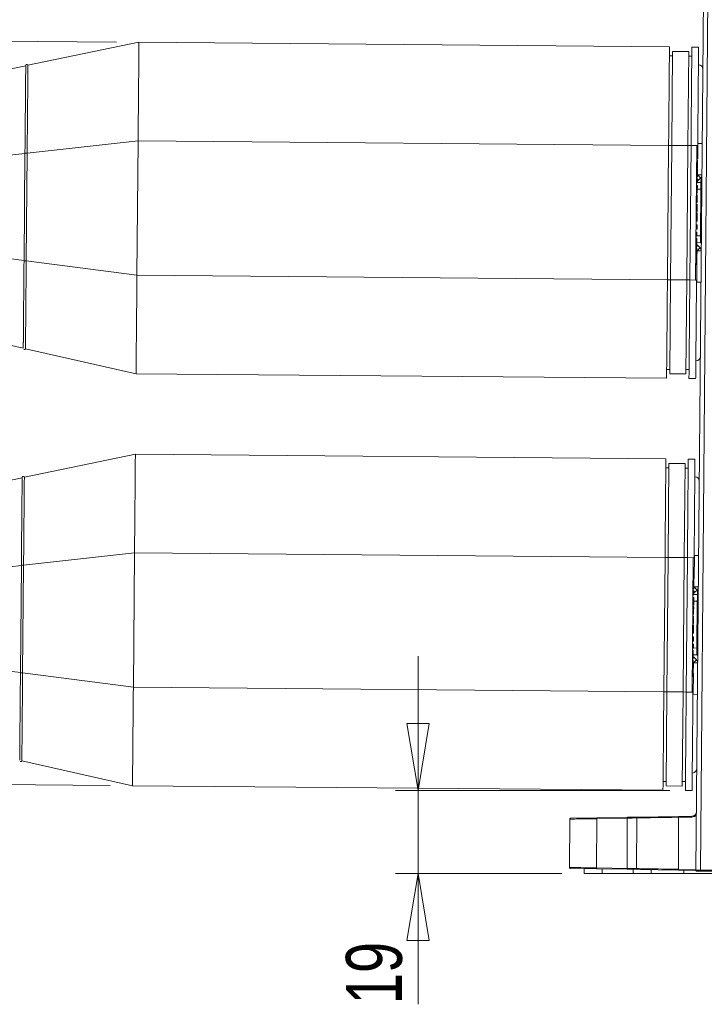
# Model space of a CAD drawing. Header units: millimetres. Extents: x 0 to 2100, y 0 to 1485.
# Tile 54 of 66: x 1139 to 1292, y 255 to 474. Entities that reach past the tile are written whole.
import ezdxf

# ---------------------------------------------------------------- set-up
doc = ezdxf.new("R2010")
doc.units = ezdxf.units.MM
doc.header["$LTSCALE"] = 5
doc.styles.add('SLDTEXTSTYLE1', font='TXT', dxfattribs={"width": 0.75})
doc.dimstyles.new('SLDDIMSTYLE0', dxfattribs={"dimtxt": 12.5, "dimasz": 15, "dimexe": 0, "dimexo": 0.0625, "dimgap": 3.125, "dimtad": 1, "dimdec": 0, "dimrnd": 1e-09, "dimzin": 12, "dimdsep": 46, "dimtxsty": 'SLDTEXTSTYLE1', "dimblk1": 'CLOSED', "dimblk2": 'CLOSED', "dimsah": 1, "dimcen": 0.09, "dimadec": 0, "dimazin": 3, "dimtfac": 1, "dimtofl": 0, "dimtmove": 0, "dimatfit": 3, "dimldrblk": 'CLOSED', "dimfxl": 1, "dimfrac": 2, "dimtolj": 1, "dimtzin": 12, "dimarcsym": 0})
doc.dimstyles.new('SLDDIMSTYLE1', dxfattribs={"dimtxt": 12.5, "dimasz": 15, "dimexe": 0, "dimexo": 0.0625, "dimgap": 3.125, "dimtad": 1, "dimdec": 0, "dimrnd": 1e-09, "dimzin": 12, "dimdsep": 46, "dimtxsty": 'SLDTEXTSTYLE1', "dimblk1": 'CLOSED', "dimblk2": 'CLOSED', "dimsah": 1, "dimcen": 0.09, "dimadec": 0, "dimazin": 3, "dimtfac": 1, "dimtmove": 0, "dimatfit": 0, "dimldrblk": 'CLOSED', "dimfxl": 1, "dimfrac": 2, "dimtolj": 1, "dimtzin": 12, "dimarcsym": 0})

# ---------------------------------------------------------------- blocks, each defined once
blk = doc.blocks.new('_CLOSED')
at = {"color": 0, "linetype": 'ByBlock', "lineweight": -2}
for p, q in [((-1, 0.166667), (0, 0)), ((-1, 0.166667), (-1, -0.166667)), ((0, 0), (-1, -0.166667)), ((0, 0), (-1, 0))]:
    blk.add_line(p, q, dxfattribs=at)
blk = doc.blocks.new('_D_1')
at = {"color": 7, "linetype": 'Continuous', "lineweight": 0}
for p, q in [((1039.24, 346.43), (1039.24, 589.59)), ((1743.54, 289.48), (1743.54, 589.59)), ((1743.54, 584.59), (1039.24, 584.59))]:
    blk.add_line(p, q, dxfattribs=at)
at = {"color": 7, "linetype": 'Continuous', "lineweight": 0, "xscale": 15, "yscale": 15, "rotation": 180}
blk.add_blockref('_CLOSED', (1039.24, 584.59), dxfattribs=at)
at = {"color": 7, "linetype": 'Continuous', "lineweight": 0, "xscale": 15, "yscale": 15}
blk.add_blockref('_CLOSED', (1743.54, 584.59), dxfattribs=at)
at = {"color": 7, "linetype": 'Continuous', "lineweight": 0, "insert": (1377.54, 600.7), "char_height": 12.5, "attachment_point": 1, "style": 'SLDTEXTSTYLE1'}
blk.add_mtext('704', dxfattribs=at)
blk = doc.blocks.new('_D_2')
at = {"color": 7, "linetype": 'Continuous', "lineweight": 0}
for p, q in [((1160.36, 469.37), (984.61, 470.9)), ((988.16, 304.87), (989.61, 470.86)), ((1158.92, 303.38), (983.16, 304.91))]:
    blk.add_line(p, q, dxfattribs=at)
at = {"color": 7, "linetype": 'Continuous', "lineweight": 0, "xscale": 15, "yscale": 15}
for p, rotation in [((989.61, 470.86), 89.5), ((988.16, 304.87), 269.5)]:
    blk.add_blockref('_CLOSED', p, dxfattribs=dict(at, rotation=rotation))
at = {"color": 7, "linetype": 'Continuous', "lineweight": 0, "insert": (972.65, 374.15), "char_height": 12.5, "attachment_point": 1, "rotation": 89.5, "style": 'SLDTEXTSTYLE1'}
blk.add_mtext('166', dxfattribs=at)
blk = doc.blocks.new('_D_3')
at = {"color": 7, "linetype": 'Continuous', "lineweight": 0}
for p, q in [((1227.7, 302.24), (1227.7, 332.24)), ((1283.91, 302.24), (1222.7, 302.24)), ((1227.7, 302.24), (1227.7, 283.74)), ((1259.79, 283.74), (1222.7, 283.74)), ((1227.7, 283.74), (1227.7, 254.52))]:
    blk.add_line(p, q, dxfattribs=at)
at = {"color": 7, "linetype": 'Continuous', "lineweight": 0, "xscale": 15, "yscale": 15}
for p, rotation in [((1227.7, 302.24), 270), ((1227.7, 283.74), 90)]:
    blk.add_blockref('_CLOSED', p, dxfattribs=dict(at, rotation=rotation))
at = {"color": 7, "linetype": 'Continuous', "lineweight": 0, "insert": (1211.59, 254.52), "char_height": 12.5, "attachment_point": 1, "rotation": 90, "style": 'SLDTEXTSTYLE1'}
blk.add_mtext('19', dxfattribs=at)

msp = doc.modelspace()

# ---------------------------------------------------------------- linework, layer by layer
at = {"color": 7, "linetype": 'Continuous', "lineweight": 15}
for p, q in [((1289.76, 284.48), (1291.59, 494.44)), ((1292.59, 494.41), (1290.76, 284.48)), ((1165.36, 469.33), (1140.56, 464.19)), ((1283.86, 468.29), (1165.36, 469.33)), ((1283.84, 466.29), (1284.54, 466.29)), ((1284.55, 467.28), (1284.37, 446.29)), ((1284.55, 467.28), (1288.15, 467.25)), ((1288.15, 467.25), (1287.97, 446.25)), ((1288.14, 466.25), (1288.84, 466.25)), ((1290.36, 468.23), (1288.86, 468.25)), ((1140.07, 464.09), (1120.53, 460.05)), ((1140.56, 464.19), (1140.56, 464.19)), ((1165.17, 447.33), (1140.4, 444.57)), ((1165.17, 447.33), (1164.91, 417.33)), ((1283.67, 446.29), (1165.17, 447.33)), ((1283.67, 446.29), (1283.41, 416.29)), ((1290.22, 446.73), (1291.17, 446.73)), ((1139.9, 444.52), (1120.38, 442.35)), ((1139.9, 444.55), (1139.69, 420.55)), ((1140.4, 444.54), (1140.19, 420.54)), ((1140.4, 444.57), (1140.4, 444.54)), ((1284.37, 446.29), (1284.11, 416.29)), ((1284.37, 446.29), (1287.97, 446.25)), ((1287.97, 446.25), (1287.71, 416.26)), ((1288.67, 446.25), (1288.41, 416.25)), ((1289.97, 446.24), (1288.67, 446.25)), ((1289.97, 446.24), (1289.71, 416.24)), ((1290.17, 446.24), (1289.97, 446.24)), ((1290.13, 442.2), (1289.93, 442.2)), ((1290.14, 443.11), (1289.94, 443.11)), ((1290.11, 440.13), (1289.91, 440.13)), ((1290.12, 441.31), (1289.92, 441.31)), ((1290.12, 441.04), (1289.92, 441.04)), ((1290.13, 441.53), (1289.93, 441.53)), ((1290.16, 439.72), (1291.11, 439.71)), ((1290.1, 438.83), (1289.9, 438.84)), ((1290.1, 437.92), (1289.9, 437.92)), ((1290.11, 439.46), (1289.91, 439.46)), ((1290.11, 439.24), (1289.91, 439.24)), ((1290.1, 437.92), (1290.1, 438.83)), ((1290.1, 438.03), (1290.9, 438.03)), ((1290.81, 439.01), (1290.32, 438.52)), ((1290.07, 435.31), (1289.87, 435.31)), ((1290.08, 436.14), (1289.88, 436.14)), ((1290.08, 435.83), (1289.88, 435.83)), ((1290.08, 435.61), (1289.88, 435.61)), ((1290.09, 437.38), (1289.89, 437.38)), ((1290.09, 437.34), (1289.89, 437.34)), ((1290.08, 436.14), (1290.09, 437.34)), ((1290.08, 435.83), (1290.08, 436.14)), ((1290.08, 435.61), (1290.08, 435.83)), ((1290.79, 426.07), (1290.88, 436.53)), ((1290.05, 433.2), (1289.85, 433.2)), ((1290.06, 433.61), (1289.86, 433.61)), ((1290.06, 433.54), (1289.86, 433.54)), ((1290.07, 435.27), (1289.87, 435.27)), ((1290.07, 434.48), (1289.87, 434.48)), ((1290.03, 431), (1289.83, 431)), ((1290.04, 431.77), (1289.84, 431.78)), ((1290.04, 431.57), (1289.84, 431.58)), ((1290.04, 431.24), (1289.84, 431.24)), ((1290.05, 432.87), (1289.85, 432.87)), ((1290.05, 432.45), (1289.85, 432.45)), ((1290.03, 431), (1290.04, 431.24)), ((1290.03, 430.5), (1290.03, 431)), ((1290.04, 431.77), (1290.05, 432.45)), ((1290.05, 432.45), (1290.05, 432.87)), ((1290.02, 429.4), (1289.82, 429.41)), ((1290.03, 430.5), (1289.83, 430.51)), ((1290.02, 429.4), (1290.03, 430.5)), ((1290, 426.96), (1289.8, 426.96)), ((1290.01, 428.59), (1289.81, 428.59)), ((1290.01, 427.86), (1289.81, 427.86)), ((1290.01, 427.57), (1289.81, 427.57)), ((1289.99, 426.05), (1290, 426.96)), ((1290.01, 427.86), (1290.01, 428.59)), ((1290.01, 427.57), (1290.01, 427.86)), ((1289.98, 424.84), (1289.78, 424.84)), ((1289.99, 426.05), (1289.79, 426.05)), ((1289.99, 425.57), (1289.79, 425.57)), ((1289.99, 425.33), (1289.79, 425.34)), ((1289.97, 423.74), (1289.98, 424.84)), ((1289.98, 424.84), (1289.99, 425.33)), ((1290.78, 424.57), (1289.98, 424.59)), ((1289.99, 425.33), (1289.99, 425.57)), ((1139.69, 420.58), (1120.21, 423.08)), ((1289.96, 422.63), (1289.76, 422.63)), ((1289.97, 423.74), (1289.77, 423.74)), ((1289.97, 423.5), (1289.77, 423.5)), ((1289.97, 423.37), (1289.77, 423.37)), ((1290.02, 422.75), (1290.96, 422.74)), ((1290.19, 423.95), (1290.68, 423.45)), ((1140.19, 420.54), (1140.19, 420.51)), ((1164.91, 417.33), (1140.19, 420.51)), ((1289.94, 420.57), (1289.74, 420.58)), ((1289.95, 421.7), (1289.75, 421.71)), ((1289.95, 421.33), (1289.75, 421.33)), ((1289.95, 420.99), (1289.75, 421)), ((1289.96, 422.04), (1289.76, 422.04)), ((1289.96, 421.84), (1289.76, 421.84)), ((1289.94, 420.57), (1289.95, 420.99)), ((1289.94, 419.9), (1289.94, 420.57)), ((1289.95, 421.7), (1289.95, 421.8)), ((1289.94, 419.9), (1289.74, 419.9)), ((1289.94, 419.7), (1289.74, 419.7)), ((1283.41, 416.29), (1164.91, 417.33)), ((1284.11, 416.29), (1283.92, 395.29)), ((1284.11, 416.29), (1287.71, 416.26)), ((1287.71, 416.26), (1287.52, 395.26)), ((1289.71, 416.24), (1288.41, 416.25)), ((1289.91, 416.24), (1289.71, 416.24)), ((1289.95, 415.74), (1290.9, 415.73)), ((1139.52, 401), (1120.05, 405.39)), ((1139.52, 401), (1139.52, 401)), ((1164.72, 395.33), (1140.01, 400.89)), ((1140.01, 400.89), (1140.01, 400.89)), ((1283.23, 396.29), (1283.93, 396.29)), ((1287.53, 396.26), (1288.23, 396.25)), ((1283.21, 394.29), (1164.72, 395.33)), ((1283.92, 395.29), (1287.52, 395.26)), ((1283.92, 395.29), (1287.52, 395.26)), ((1289.71, 394.24), (1288.21, 394.25)), ((1164.56, 377.33), (1139.76, 372.2)), ((1283.06, 376.29), (1164.56, 377.33)), ((1289.56, 376.24), (1288.06, 376.25)), ((1283.04, 374.29), (1283.74, 374.29)), ((1283.75, 375.29), (1283.57, 354.29)), ((1283.75, 375.29), (1287.35, 375.26)), ((1287.35, 375.26), (1287.17, 354.26)), ((1287.34, 374.26), (1288.04, 374.25)), ((1139.27, 372.1), (1119.72, 368.05)), ((1139.76, 372.2), (1139.76, 372.2)), ((1164.37, 355.33), (1139.59, 352.58)), ((1164.37, 355.33), (1164.11, 325.33)), ((1282.87, 354.3), (1164.37, 355.33)), ((1282.87, 354.3), (1282.6, 324.3)), ((1283.57, 354.29), (1283.3, 324.29)), ((1283.57, 354.29), (1287.17, 354.26)), ((1287.17, 354.26), (1286.9, 324.26)), ((1287.87, 354.25), (1287.6, 324.25)), ((1289.17, 354.24), (1287.87, 354.25)), ((1289.17, 354.24), (1288.9, 324.24)), ((1289.37, 354.24), (1289.17, 354.24)), ((1289.42, 354.74), (1290.37, 354.73)), ((1139.1, 352.52), (1119.57, 350.35)), ((1139.09, 352.55), (1138.89, 328.55)), ((1139.59, 352.55), (1139.38, 328.54)), ((1139.59, 352.58), (1139.59, 352.55)), ((1289.33, 350.2), (1289.13, 350.21)), ((1289.34, 351.11), (1289.14, 351.11)), ((1289.31, 348.14), (1289.11, 348.14)), ((1289.31, 347.46), (1289.11, 347.46)), ((1289.32, 349.53), (1289.12, 349.53)), ((1289.32, 349.31), (1289.12, 349.32)), ((1289.32, 349.04), (1289.12, 349.04)), ((1289.36, 347.72), (1290.31, 347.72)), ((1289.29, 345.92), (1289.09, 345.92)), ((1289.29, 345.38), (1289.09, 345.38)), ((1289.29, 345.34), (1289.09, 345.35)), ((1289.3, 347.24), (1289.1, 347.25)), ((1289.3, 346.84), (1289.1, 346.84)), ((1289.28, 344.14), (1289.29, 345.34)), ((1289.29, 345.92), (1289.3, 346.84)), ((1289.29, 346.04), (1290.1, 346.04)), ((1290.01, 347.01), (1289.51, 346.52)), ((1289.27, 343.83), (1289.07, 343.83)), ((1289.27, 343.61), (1289.07, 343.62)), ((1289.27, 343.31), (1289.07, 343.31)), ((1289.27, 343.28), (1289.07, 343.28)), ((1289.28, 344.14), (1289.08, 344.14)), ((1289.27, 343.83), (1289.28, 344.14)), ((1289.27, 343.61), (1289.27, 343.83)), ((1289.99, 334.07), (1290.08, 344.54)), ((1289.25, 341.61), (1289.05, 341.62)), ((1289.25, 341.55), (1289.05, 341.55)), ((1289.25, 341.21), (1289.05, 341.21)), ((1289.25, 340.87), (1289.05, 340.87)), ((1289.26, 342.48), (1289.06, 342.48)), ((1289.24, 340.45), (1289.25, 340.87)), ((1289.23, 339.24), (1289.03, 339.24)), ((1289.23, 339), (1289.03, 339)), ((1289.24, 340.45), (1289.04, 340.45)), ((1289.24, 339.78), (1289.04, 339.78)), ((1289.24, 339.58), (1289.04, 339.58)), ((1289.23, 339), (1289.23, 339.24)), ((1289.23, 338.51), (1289.23, 339)), ((1289.24, 339.78), (1289.24, 340.45)), ((1289.21, 336.59), (1289.01, 336.6)), ((1289.22, 337.41), (1289.02, 337.41)), ((1289.23, 338.51), (1289.03, 338.51)), ((1289.2, 335.86), (1289.21, 336.59)), ((1289.22, 337.41), (1289.23, 338.51)), ((1289.2, 335.86), (1289, 335.86)), ((1289.2, 335.58), (1289, 335.58)), ((1289.2, 334.97), (1289, 334.97)), ((1289.19, 334.05), (1289.2, 334.97)), ((1289.2, 335.58), (1289.2, 335.86)), ((1289.18, 333.57), (1288.98, 333.58)), ((1289.18, 333.34), (1288.98, 333.34)), ((1289.18, 332.84), (1288.98, 332.84)), ((1289.19, 334.05), (1288.99, 334.05)), ((1289.17, 331.74), (1289.18, 332.84)), ((1289.18, 333.34), (1289.18, 333.57)), ((1289.18, 332.84), (1289.18, 333.34)), ((1289.98, 332.57), (1289.18, 332.58)), ((1138.89, 328.58), (1119.41, 331.09)), ((1289.15, 330.05), (1288.95, 330.05)), ((1289.15, 329.84), (1288.95, 329.85)), ((1289.16, 330.63), (1288.96, 330.63)), ((1289.17, 331.74), (1288.97, 331.74)), ((1289.17, 331.51), (1288.97, 331.51)), ((1289.17, 331.37), (1288.97, 331.37)), ((1289.15, 329.71), (1289.15, 329.81)), ((1289.21, 330.75), (1290.16, 330.74)), ((1289.39, 331.95), (1289.87, 331.45)), ((1139.38, 328.54), (1139.38, 328.51)), ((1164.11, 325.33), (1139.38, 328.51)), ((1289.13, 327.71), (1288.93, 327.71)), ((1289.14, 329), (1288.94, 329)), ((1289.14, 328.58), (1288.94, 328.58)), ((1289.14, 327.91), (1288.94, 327.91)), ((1289.15, 329.71), (1288.95, 329.71)), ((1289.15, 329.33), (1288.95, 329.34)), ((1289.14, 328.58), (1289.14, 329)), ((1289.14, 327.91), (1289.14, 328.58)), ((1282.6, 324.3), (1164.11, 325.33)), ((1283.3, 324.29), (1283.12, 303.29)), ((1283.3, 324.29), (1286.9, 324.26)), ((1286.9, 324.26), (1286.72, 303.26)), ((1288.9, 324.24), (1287.6, 324.25)), ((1289.1, 324.24), (1288.9, 324.24)), ((1289.15, 323.74), (1290.1, 323.73)), ((1163.92, 303.33), (1139.21, 308.89)), ((1139.21, 308.89), (1139.21, 308.89)), ((1282.43, 304.3), (1283.13, 304.29)), ((1286.73, 304.26), (1287.43, 304.25)), ((1282.41, 302.3), (1163.92, 303.33)), ((1283.12, 303.29), (1286.72, 303.26)), ((1283.12, 303.29), (1286.72, 303.26)), ((1288.91, 302.24), (1287.41, 302.25)), ((1261.61, 295.87), (1261.51, 285.08)), ((1261.61, 295.87), (1261.61, 295.87)), ((1261.81, 296.07), (1267.68, 296.17)), ((1267.6, 295.97), (1267.56, 284.98)), ((1274.44, 296.09), (1267.6, 295.97)), ((1267.68, 296.17), (1274.52, 296.29)), ((1274.44, 296.09), (1274.39, 284.86)), ((1274.52, 296.29), (1276.79, 296.33)), ((1276.6, 296.13), (1276.5, 284.82)), ((1276.79, 296.33), (1285.86, 296.49)), ((1288.89, 296.34), (1285.85, 296.29)), ((1285.85, 296.29), (1285.85, 296.29)), ((1285.86, 296.49), (1288.89, 296.54)), ((1267.64, 284.78), (1261.71, 284.88)), ((1264.79, 283.74), (1264.8, 284.83)), ((1268.83, 283.74), (1264.79, 283.74)), ((1267.56, 284.98), (1274.39, 284.86)), ((1274.47, 284.66), (1267.64, 284.78)), ((1268.83, 283.74), (1275.75, 283.74)), ((1276.69, 284.62), (1274.47, 284.66)), ((1275.75, 283.74), (1279.79, 283.74)), ((1285.87, 284.46), (1276.69, 284.62)), ((1279.79, 283.74), (1279.79, 284.56)), ((1279.79, 283.74), (1287.04, 283.74)), ((1285.86, 284.66), (1285.86, 284.66)), ((1289.77, 284.39), (1285.87, 284.46)), ((1299.44, 283.74), (1287.04, 283.74)), ((1290.76, 284.24), (1290, 284.24)), ((1290.76, 284.24), (1290.76, 284.48)), ((1290.76, 284.48), (1322.46, 284.48)), ((1322.46, 284.24), (1290.76, 284.24))]:
    msp.add_line(p, q, dxfattribs=at)
at = {"color": 8, "linetype": 'Continuous', "lineweight": 15}
for p, q in [((1283.67, 446.29), (1284.37, 446.29)), ((1290.19, 443.27), (1290.22, 446.73)), ((1140.4, 444.54), (1139.9, 444.55)), ((1287.97, 446.25), (1288.67, 446.25)), ((1290.11, 439.67), (1290.16, 439.72)), ((1290.18, 441.21), (1290.18, 441.25)), ((1290.9, 438.03), (1290.91, 439.12)), ((1290.88, 436.53), (1290.08, 436.53)), ((1289.99, 426.09), (1290.79, 426.07)), ((1290.02, 422.75), (1289.96, 422.8)), ((1290, 421.5), (1290.02, 422.75)), ((1140.19, 420.54), (1139.69, 420.55)), ((1289.95, 415.74), (1289.99, 420.37)), ((1283.41, 416.29), (1284.11, 416.29)), ((1287.71, 416.26), (1288.41, 416.25)), ((1282.87, 354.3), (1283.57, 354.29)), ((1287.17, 354.26), (1287.87, 354.25)), ((1289.38, 349.59), (1289.42, 354.74)), ((1139.59, 352.55), (1139.09, 352.55)), ((1289.31, 347.67), (1289.36, 347.72)), ((1289.37, 349.21), (1289.37, 349.26)), ((1290.1, 346.04), (1290.1, 347.12)), ((1290.08, 344.54), (1289.28, 344.54)), ((1289.19, 334.08), (1289.99, 334.07)), ((1289.21, 330.75), (1289.16, 330.81)), ((1289.2, 329.5), (1289.21, 330.75)), ((1139.38, 328.54), (1138.89, 328.55)), ((1289.15, 323.74), (1289.19, 328.37)), ((1282.6, 324.3), (1283.3, 324.29)), ((1286.9, 324.26), (1287.6, 324.25)), ((1268.83, 283.74), (1268.83, 284.76)), ((1275.75, 283.74), (1275.75, 284.64)), ((1285.86, 284.66), (1289.76, 284.59)), ((1287.04, 283.74), (1287.04, 284.44))]:
    msp.add_line(p, q, dxfattribs=at)
at = {"color": 8, "linetype": 'Continuous', "lineweight": 15, "flags": 128}
for points in [[(1290.88, 436.53), (1290.92, 436.53), (1290.96, 436.53), (1291, 436.53), (1291.03, 436.53), (1291.05, 436.53), (1291.07, 436.53), (1291.08, 436.53), (1291.08, 436.53)], [(1290.79, 426.07), (1290.83, 426.07), (1290.87, 426.07), (1290.9, 426.07), (1290.93, 426.07), (1290.96, 426.07), (1290.98, 426.07), (1290.99, 426.07), (1290.99, 426.07)], [(1290.08, 344.54), (1290.12, 344.54), (1290.16, 344.54), (1290.19, 344.54), (1290.22, 344.53), (1290.25, 344.53), (1290.27, 344.53), (1290.28, 344.53), (1290.28, 344.53)], [(1289.99, 334.07), (1290.03, 334.07), (1290.07, 334.07), (1290.1, 334.07), (1290.13, 334.06), (1290.16, 334.06), (1290.17, 334.06), (1290.19, 334.06), (1290.19, 334.06)]]:
    msp.add_lwpolyline(points, dxfattribs=at)
at = {"color": 7, "linetype": 'Continuous', "lineweight": 15, "flags": 128}
for points in [[(1267.68, 296.17), (1267.66, 296.17), (1267.65, 296.16), (1267.63, 296.14), (1267.62, 296.11), (1267.61, 296.08), (1267.6, 296.05), (1267.6, 296.01), (1267.6, 295.97)], [(1274.52, 296.29), (1274.5, 296.29), (1274.48, 296.28), (1274.47, 296.26), (1274.46, 296.23), (1274.45, 296.2), (1274.44, 296.17), (1274.44, 296.13), (1274.44, 296.09)], [(1267.56, 284.98), (1267.56, 284.94), (1267.56, 284.9), (1267.57, 284.87), (1267.58, 284.84), (1267.59, 284.81), (1267.6, 284.79), (1267.62, 284.78), (1267.64, 284.78)], [(1274.39, 284.86), (1274.39, 284.82), (1274.4, 284.78), (1274.41, 284.75), (1274.42, 284.72), (1274.43, 284.69), (1274.44, 284.67), (1274.46, 284.66), (1274.47, 284.66)]]:
    msp.add_lwpolyline(points, dxfattribs=at)
at = {"color": 7, "linetype": 'Continuous', "lineweight": 15}
for centre, radius, start, end in [((1140.32, 464.14), 0.25, 11.6886, 191.6887), ((1290.32, 463.31), 1, 359.5, 86.5), ((1285.73, 435.04), 6.45, 38.0141, 46.5844), ((1290.11, 439.72), 1, 314.5, 359.5), ((1289.62, 439.23), 1, 298.905, 314.5), ((1290.9, 438.23), 0.2, 270, 357.7672), ((1290.78, 424.37), 0.2, 1.2328, 89), ((1289.48, 423.25), 1, 44.5, 60.095), ((1285.67, 427.51), 6.45, 312.4156, 320.9859), ((1289.96, 422.75), 1, 359.5, 44.5), ((1289.76, 399.16), 1, 272.5, 359.5), ((1139.52, 372.15), 0.25, 11.6886, 191.6887), ((1289.51, 371.32), 1, 359.5, 86.5), ((1284.93, 343.04), 6.45, 38.0141, 46.5844), ((1289.31, 347.72), 1, 314.5, 359.5), ((1288.81, 347.24), 1, 298.905, 314.5), ((1290.1, 346.24), 0.2, 270, 357.7672), ((1288.67, 331.25), 1, 44.5, 60.095), ((1289.97, 332.37), 0.2, 1.2328, 89), ((1284.86, 335.51), 6.45, 312.4156, 320.9859), ((1289.16, 330.75), 1, 359.5, 44.5), ((1288.95, 307.16), 1, 272.5, 359.5), ((1288.87, 297.54), 1, 271, 359.5), ((1276.8, 296.13), 0.2, 91, 179.5), ((1294.7, 296.5), 5.82, 179.5325, 181.4852), ((1276.7, 284.82), 0.2, 179.5, 269), ((1290, 284.48), 0.24, 179.5, 270)]:
    msp.add_arc(centre, radius, start, end, dxfattribs=at)
at = {"color": 8, "linetype": 'Continuous', "lineweight": 15}
for centre, radius, start, end in [((1277.03, 426.71), 17.79, 42.9711, 43.6589), ((1288.99, 437.64), 1.59, 33.7358, 45.7954), ((1287.43, 426.04), 3.47, 312.4927, 322.8115), ((1276.23, 334.71), 17.79, 42.9711, 43.6589), ((1288.19, 345.64), 1.59, 33.7358, 45.7954), ((1286.62, 334.05), 3.47, 312.4927, 322.8115), ((1288.87, 297.54), 1.2, 271, 326.0858)]:
    msp.add_arc(centre, radius, start, end, dxfattribs=at)
at = {"color": 7, "linetype": 'Continuous', "lineweight": 15}
for centre, major_axis, ratio, start_param, end_param in [((1290.88, 436.53), (0.01, 1.5), 0.001163, 4.712553, 6.283197), ((1290.79, 426.07), (0.01, 1.5), 0.001163, 3.141581, 4.712377), ((1290.08, 344.54), (0.01, 1.5), 0.001163, 4.712553, 6.283197), ((1289.99, 334.07), (0.01, 1.5), 0.001163, 3.141581, 4.712377), ((1286.92, 537.6), (0.07, 941.2), 0.001148, 1.830072, 1.842878), ((1290.76, 284.48), (1, 0), 0.002094, 1.570859, 3.141579)]:
    msp.add_ellipse(centre, major_axis=major_axis, ratio=ratio, start_param=start_param, end_param=end_param, dxfattribs=at)
for points, knots in [([(1165.17, 447.33), (1165.18, 448.67), (1165.21, 451.43), (1165.24, 455.53), (1165.28, 459.47), (1165.31, 462.99), (1165.33, 465.85), (1165.35, 467.88), (1165.36, 469.11), (1165.36, 469.25), (1165.36, 469.33)], [0, 0, 0, 0, 0.116516, 0.240011, 0.368641, 0.5, 0.631359, 0.759989, 0.883484, 1, 1, 1, 1]), ([(1283.86, 468.29), (1283.86, 468.2), (1283.86, 468.01), (1283.84, 466.46), (1283.82, 463.91), (1283.79, 460.31), (1283.75, 455.94), (1283.71, 451.15), (1283.68, 447.87), (1283.67, 446.29)], [0, 0, 0, 0, 0.131017, 0.270531, 0.415795, 0.563268, 0.715883, 0.862537, 1, 1, 1, 1]), ([(1288.86, 468.25), (1288.86, 468.16), (1288.86, 467.97), (1288.84, 466.42), (1288.82, 463.86), (1288.79, 460.27), (1288.75, 455.89), (1288.71, 451.1), (1288.68, 447.83), (1288.67, 446.25)], [0, 0, 0, 0, 0.131017, 0.270531, 0.415795, 0.563268, 0.715883, 0.862537, 1, 1, 1, 1]), ([(1290.17, 446.24), (1290.18, 447.74), (1290.21, 450.86), (1290.25, 455.44), (1290.29, 459.74), (1290.32, 463.46), (1290.34, 466.22), (1290.36, 467.93), (1290.36, 468.13), (1290.36, 468.23)], [0, 0, 0, 0, 0.131017, 0.270531, 0.415795, 0.563268, 0.715883, 0.862537, 1, 1, 1, 1]), ([(1140.07, 464.09), (1140.07, 464.09), (1140.07, 464.09), (1140.07, 464.04), (1140.07, 463.94), (1140.07, 463.82), (1140.07, 463.66), (1140.07, 463.4), (1140.06, 463.05), (1140.06, 462.69), (1140.06, 462.43), (1140.05, 461.95), (1140.05, 461.3), (1140.04, 460.66), (1140.04, 460.18), (1140.03, 459.67), (1140.03, 459.02), (1140.02, 458.33), (1140.02, 457.61), (1140.01, 456.85), (1140, 456.06), (1139.99, 455.25), (1139.99, 454.4), (1139.98, 453.53), (1139.97, 452.63), (1139.96, 451.87), (1139.96, 451.1), (1139.95, 450), (1139.94, 448.87), (1139.93, 447.73), (1139.92, 446.46), (1139.91, 445.34), (1139.9, 444.55)], [0, 0, 0, 0, 0.016187, 0.048569, 0.08095, 0.113332, 0.129519, 0.1619, 0.226726, 0.242913, 0.2591, 0.291482, 0.356307, 0.388689, 0.404876, 0.437257, 0.469639, 0.502021, 0.534402, 0.566784, 0.599165, 0.631547, 0.663929, 0.69631, 0.728692, 0.761074, 0.777261, 0.809642, 0.874468, 0.890655, 0.923037, 1, 1, 1, 1]), ([(1140.38, 464.39), (1140.36, 464.39), (1140.33, 464.4), (1140.28, 464.39), (1140.24, 464.38), (1140.22, 464.37), (1140.22, 464.37)], [0, 0, 0, 0, 0.248154, 0.557524, 0.91063, 1, 1, 1, 1]), ([(1140.4, 444.57), (1140.4, 444.73), (1140.4, 445.55), (1140.42, 447.03), (1140.43, 448.99), (1140.45, 450.91), (1140.47, 452.76), (1140.48, 454.53), (1140.5, 456.2), (1140.51, 457.74), (1140.52, 459.15), (1140.53, 460.41), (1140.54, 461.51), (1140.55, 462.28), (1140.55, 462.93), (1140.56, 463.36), (1140.56, 463.65), (1140.56, 463.9), (1140.56, 464.13), (1140.56, 464.19), (1140.56, 464.19), (1140.56, 464.19)], [0, 0, 0, 0, 0.0151666, 0.0797815, 0.1443969, 0.2090115, 0.2736271, 0.3382416, 0.4028574, 0.4674718, 0.5320876, 0.596702, 0.6613177, 0.7259322, 0.7582085, 0.822824, 0.8551002, 0.8712345, 0.9358501, 0.9997481, 1, 1, 1, 1]), ([(1290.13, 442.2), (1290.13, 442.28), (1290.13, 442.44), (1290.14, 442.66), (1290.14, 442.83), (1290.14, 443.08), (1290.14, 443.1), (1290.14, 443.11)], [0, 0, 0, 0, 0.125415, 0.25066, 0.375864, 0.501284, 1, 1, 1, 1]), ([(1290.13, 441.53), (1290.13, 441.63), (1290.13, 441.81), (1290.13, 442.08), (1290.13, 442.2)], [0, 0, 0, 0, 0.558689, 1, 1, 1, 1]), ([(1290.11, 440.13), (1290.12, 440.21), (1290.12, 440.37), (1290.12, 440.59), (1290.12, 440.77), (1290.12, 441.02), (1290.12, 441.03), (1290.12, 441.04)], [0, 0, 0, 0, 0.125415, 0.25066, 0.375864, 0.501284, 1, 1, 1, 1]), ([(1290.11, 439.46), (1290.11, 439.56), (1290.11, 439.74), (1290.11, 440.01), (1290.11, 440.13)], [0, 0, 0, 0, 0.558689, 1, 1, 1, 1]), ([(1290.12, 441.31), (1290.12, 441.31), (1290.12, 441.31), (1290.13, 441.46), (1290.13, 441.53)], [0, 0, 0, 0, 0.561086, 1, 1, 1, 1]), ([(1290.11, 439.24), (1290.11, 439.24), (1290.11, 439.24), (1290.11, 439.39), (1290.11, 439.46)], [0, 0, 0, 0, 0.561086, 1, 1, 1, 1]), ([(1290.05, 432.92), (1290.05, 432.96), (1290.05, 433.07), (1290.05, 433.18), (1290.05, 433.19), (1290.05, 433.2)], [0, 0, 0, 0, 0.200842, 0.6001563, 1, 1, 1, 1]), ([(1290.06, 433.61), (1290.06, 433.62), (1290.06, 433.65), (1290.06, 433.86), (1290.06, 434.16), (1290.06, 434.37), (1290.07, 434.48)], [0, 0, 0, 0, 0.280638, 0.559928, 0.779782, 1, 1, 1, 1]), ([(1290.07, 434.48), (1290.07, 434.6), (1290.07, 434.83), (1290.07, 435.09), (1290.07, 435.24), (1290.07, 435.26), (1290.07, 435.27)], [0, 0, 0, 0, 0.279772, 0.558995, 0.779629, 1, 1, 1, 1]), ([(1290.04, 431.57), (1290.04, 431.58), (1290.04, 431.59), (1290.04, 431.65), (1290.04, 431.71), (1290.04, 431.75), (1290.04, 431.77)], [0, 0, 0, 0, 0.339518, 0.559561, 0.779773, 1, 1, 1, 1]), ([(1289.96, 422.63), (1289.96, 422.73), (1289.96, 422.95), (1289.97, 423.19), (1289.97, 423.34), (1289.97, 423.36), (1289.97, 423.37)], [0, 0, 0, 0, 0.279898, 0.559568, 0.779842, 1, 1, 1, 1]), ([(1289.96, 422.04), (1289.96, 422.14), (1289.96, 422.31), (1289.96, 422.53), (1289.96, 422.63)], [0, 0, 0, 0, 0.5588639, 1, 1, 1, 1]), ([(1139.69, 420.55), (1139.69, 420.38), (1139.68, 419.88), (1139.68, 419.05), (1139.67, 418.07), (1139.66, 417.25), (1139.65, 416.43), (1139.64, 415.3), (1139.64, 414.19), (1139.63, 413.27), (1139.62, 412.65), (1139.61, 411.6), (1139.6, 410.44), (1139.6, 409.47), (1139.59, 408.8), (1139.58, 408.15), (1139.58, 407.39), (1139.57, 406.68), (1139.57, 405.99), (1139.56, 405.35), (1139.55, 404.74), (1139.55, 404.27), (1139.55, 403.92), (1139.55, 403.58), (1139.54, 403.18), (1139.54, 402.74), (1139.54, 402.42), (1139.53, 402.13), (1139.53, 401.76), (1139.53, 401.47), (1139.53, 401.26), (1139.52, 401.09), (1139.52, 401.06), (1139.52, 401.03)], [0, 0, 0, 0, 0.016489, 0.049476, 0.082462, 0.115448, 0.131938, 0.164924, 0.23096, 0.24745, 0.263939, 0.296925, 0.362962, 0.395948, 0.412437, 0.445424, 0.47841, 0.511396, 0.544383, 0.577369, 0.610355, 0.643342, 0.659831, 0.67632, 0.709307, 0.742293, 0.775279, 0.791769, 0.824755, 0.890791, 0.907281, 0.940267, 1, 1, 1, 1]), ([(1140.01, 400.89), (1140.01, 400.89), (1140.01, 400.9), (1140.01, 401.02), (1140.02, 401.37), (1140.02, 401.78), (1140.02, 402.28), (1140.03, 402.87), (1140.04, 403.84), (1140.05, 404.98), (1140.06, 406.28), (1140.07, 407.73), (1140.09, 409.31), (1140.1, 411), (1140.12, 412.79), (1140.13, 414.66), (1140.16, 417.22), (1140.17, 419.2), (1140.19, 420.51)], [0, 0, 0, 0, 0.016137, 0.080764, 0.145391, 0.210017, 0.226154, 0.290782, 0.355408, 0.420035, 0.484661, 0.549289, 0.613915, 0.678542, 0.743168, 0.807796, 0.872422, 1, 1, 1, 1]), ([(1289.95, 421.05), (1289.95, 421.09), (1289.95, 421.2), (1289.95, 421.31), (1289.95, 421.32), (1289.95, 421.33)], [0, 0, 0, 0, 0.200842, 0.600156, 1, 1, 1, 1]), ([(1289.96, 421.84), (1289.96, 421.86), (1289.96, 421.89), (1289.96, 422), (1289.96, 422.04)], [0, 0, 0, 0, 0.560124, 1, 1, 1, 1]), ([(1289.94, 419.7), (1289.94, 419.71), (1289.94, 419.72), (1289.94, 419.78), (1289.94, 419.84), (1289.94, 419.88), (1289.94, 419.9)], [0, 0, 0, 0, 0.339518, 0.559561, 0.779773, 1, 1, 1, 1]), ([(1164.72, 395.33), (1164.72, 395.4), (1164.72, 395.55), (1164.73, 396.77), (1164.75, 398.8), (1164.77, 401.66), (1164.8, 405.18), (1164.84, 409.12), (1164.88, 413.22), (1164.9, 415.99), (1164.91, 417.33)], [0, 0, 0, 0, 0.116516, 0.240011, 0.368641, 0.5, 0.631359, 0.759989, 0.883484, 1, 1, 1, 1]), ([(1283.41, 416.29), (1283.39, 414.78), (1283.37, 411.67), (1283.33, 407.09), (1283.29, 402.79), (1283.26, 399.07), (1283.23, 396.31), (1283.22, 394.6), (1283.22, 394.39), (1283.21, 394.29)], [0, 0, 0, 0, 0.131017, 0.270531, 0.415795, 0.563268, 0.715883, 0.862537, 1, 1, 1, 1]), ([(1288.41, 416.25), (1288.39, 414.74), (1288.37, 411.63), (1288.33, 407.05), (1288.29, 402.75), (1288.26, 399.03), (1288.23, 396.27), (1288.22, 394.56), (1288.22, 394.35), (1288.21, 394.25)], [0, 0, 0, 0, 0.131017, 0.270531, 0.415795, 0.563268, 0.715883, 0.862537, 1, 1, 1, 1]), ([(1289.71, 394.24), (1289.71, 394.33), (1289.72, 394.51), (1289.73, 396.07), (1289.75, 398.62), (1289.78, 402.22), (1289.82, 406.59), (1289.86, 411.38), (1289.89, 414.65), (1289.91, 416.24)], [0, 0, 0, 0, 0.131017, 0.270531, 0.415795, 0.563268, 0.715883, 0.862537, 1, 1, 1, 1]), ([(1139.64, 400.74), (1139.66, 400.73), (1139.69, 400.71), (1139.77, 400.69), (1139.87, 400.71), (1139.95, 400.77), (1140, 400.85), (1140.01, 400.9), (1140.02, 400.92)], [0, 0, 0, 0, 0.18255, 0.434533, 0.629845, 0.783059, 0.903752, 1, 1, 1, 1]), ([(1164.37, 355.33), (1164.38, 356.67), (1164.41, 359.44), (1164.44, 363.54), (1164.48, 367.48), (1164.51, 371), (1164.53, 373.86), (1164.55, 375.89), (1164.56, 377.11), (1164.56, 377.26), (1164.56, 377.33)], [0, 0, 0, 0, 0.116516, 0.240011, 0.368641, 0.5, 0.631359, 0.759989, 0.883484, 1, 1, 1, 1]), ([(1283.06, 376.29), (1283.06, 376.2), (1283.05, 376.02), (1283.04, 374.47), (1283.02, 371.91), (1282.99, 368.31), (1282.95, 363.94), (1282.91, 359.15), (1282.88, 355.88), (1282.87, 354.3)], [0, 0, 0, 0, 0.131017, 0.270531, 0.415795, 0.563268, 0.715883, 0.862537, 1, 1, 1, 1]), ([(1288.06, 376.25), (1288.06, 376.16), (1288.05, 375.97), (1288.04, 374.42), (1288.02, 371.87), (1287.99, 368.27), (1287.95, 363.9), (1287.91, 359.11), (1287.88, 355.83), (1287.87, 354.25)], [0, 0, 0, 0, 0.131017, 0.270531, 0.415795, 0.563268, 0.715883, 0.862537, 1, 1, 1, 1]), ([(1289.37, 354.24), (1289.38, 355.75), (1289.41, 358.86), (1289.45, 363.44), (1289.48, 367.74), (1289.52, 371.46), (1289.54, 374.22), (1289.55, 375.93), (1289.56, 376.14), (1289.56, 376.24)], [0, 0, 0, 0, 0.131017, 0.270531, 0.415795, 0.563268, 0.715883, 0.862537, 1, 1, 1, 1]), ([(1139.27, 372.1), (1139.27, 372.1), (1139.27, 372.09), (1139.27, 372.05), (1139.27, 371.95), (1139.27, 371.82), (1139.27, 371.66), (1139.26, 371.4), (1139.26, 371.05), (1139.26, 370.69), (1139.26, 370.44), (1139.25, 369.95), (1139.25, 369.3), (1139.24, 368.66), (1139.24, 368.18), (1139.23, 367.67), (1139.23, 367.02), (1139.22, 366.33), (1139.21, 365.61), (1139.21, 364.86), (1139.2, 364.07), (1139.19, 363.25), (1139.18, 362.4), (1139.18, 361.53), (1139.17, 360.64), (1139.16, 359.87), (1139.15, 359.1), (1139.14, 358), (1139.13, 356.87), (1139.12, 355.73), (1139.11, 354.46), (1139.1, 353.34), (1139.1, 352.55)], [0, 0, 0, 0, 0.016187, 0.048569, 0.08095, 0.113332, 0.129519, 0.1619, 0.226726, 0.242913, 0.2591, 0.291482, 0.356307, 0.388689, 0.404876, 0.437257, 0.469639, 0.502021, 0.534402, 0.566784, 0.599165, 0.631547, 0.663929, 0.69631, 0.728692, 0.761074, 0.777261, 0.809642, 0.874468, 0.890655, 0.923037, 1, 1, 1, 1]), ([(1139.57, 372.39), (1139.56, 372.39), (1139.52, 372.4), (1139.47, 372.39), (1139.44, 372.39), (1139.42, 372.38), (1139.42, 372.38)], [0, 0, 0, 0, 0.2481537, 0.5575235, 0.9106305, 1, 1, 1, 1]), ([(1139.59, 352.58), (1139.59, 352.73), (1139.6, 353.55), (1139.61, 355.03), (1139.63, 357), (1139.65, 358.91), (1139.66, 360.77), (1139.68, 362.54), (1139.69, 364.2), (1139.71, 365.75), (1139.72, 367.16), (1139.73, 368.42), (1139.74, 369.52), (1139.74, 370.28), (1139.75, 370.94), (1139.75, 371.37), (1139.76, 371.66), (1139.76, 371.91), (1139.76, 372.13), (1139.76, 372.2), (1139.76, 372.2), (1139.76, 372.2)], [0, 0, 0, 0, 0.015167, 0.079782, 0.144397, 0.209012, 0.273627, 0.338242, 0.402857, 0.467472, 0.532088, 0.596702, 0.661318, 0.725932, 0.758209, 0.822824, 0.8551, 0.871235, 0.93585, 0.999748, 1, 1, 1, 1]), ([(1289.32, 349.53), (1289.32, 349.63), (1289.33, 349.81), (1289.33, 350.08), (1289.33, 350.2)], [0, 0, 0, 0, 0.558689, 1, 1, 1, 1]), ([(1289.33, 350.2), (1289.33, 350.28), (1289.33, 350.44), (1289.33, 350.66), (1289.34, 350.84), (1289.34, 351.09), (1289.34, 351.1), (1289.34, 351.11)], [0, 0, 0, 0, 0.1254152, 0.25066, 0.3758639, 0.5012844, 1, 1, 1, 1]), ([(1289.3, 347.24), (1289.3, 347.25), (1289.3, 347.25), (1289.31, 347.4), (1289.31, 347.46)], [0, 0, 0, 0, 0.561086, 1, 1, 1, 1]), ([(1289.31, 348.14), (1289.31, 348.21), (1289.31, 348.37), (1289.32, 348.59), (1289.32, 348.77), (1289.32, 349.02), (1289.32, 349.03), (1289.32, 349.04)], [0, 0, 0, 0, 0.125415, 0.25066, 0.375864, 0.501284, 1, 1, 1, 1]), ([(1289.31, 347.46), (1289.31, 347.56), (1289.31, 347.74), (1289.31, 348.02), (1289.31, 348.14)], [0, 0, 0, 0, 0.558689, 1, 1, 1, 1]), ([(1289.32, 349.31), (1289.32, 349.31), (1289.32, 349.32), (1289.32, 349.47), (1289.32, 349.53)], [0, 0, 0, 0, 0.561086, 1, 1, 1, 1]), ([(1289.26, 342.48), (1289.26, 342.6), (1289.27, 342.83), (1289.27, 343.09), (1289.27, 343.24), (1289.27, 343.27), (1289.27, 343.28)], [0, 0, 0, 0, 0.279772, 0.5589951, 0.779629, 1, 1, 1, 1]), ([(1289.25, 341.61), (1289.26, 341.63), (1289.26, 341.66), (1289.26, 341.87), (1289.26, 342.16), (1289.26, 342.38), (1289.26, 342.48)], [0, 0, 0, 0, 0.280638, 0.559928, 0.779782, 1, 1, 1, 1]), ([(1289.25, 341.05), (1289.25, 341.09), (1289.25, 341.19), (1289.25, 341.2), (1289.25, 341.21)], [0, 0, 0, 0, 0.476739, 1, 1, 1, 1]), ([(1289.24, 339.58), (1289.24, 339.58), (1289.24, 339.59), (1289.24, 339.65), (1289.24, 339.71), (1289.24, 339.76), (1289.24, 339.78)], [0, 0, 0, 0, 0.339518, 0.559561, 0.779773, 1, 1, 1, 1]), ([(1289.15, 330.05), (1289.15, 330.14), (1289.16, 330.31), (1289.16, 330.53), (1289.16, 330.63)], [0, 0, 0, 0, 0.5588639, 1, 1, 1, 1]), ([(1289.15, 329.84), (1289.15, 329.86), (1289.15, 329.89), (1289.15, 330), (1289.15, 330.05)], [0, 0, 0, 0, 0.560124, 1, 1, 1, 1]), ([(1289.16, 330.63), (1289.16, 330.74), (1289.16, 330.95), (1289.16, 331.19), (1289.17, 331.35), (1289.17, 331.36), (1289.17, 331.37)], [0, 0, 0, 0, 0.279898, 0.559568, 0.779842, 1, 1, 1, 1]), ([(1138.89, 328.55), (1138.89, 328.38), (1138.88, 327.89), (1138.87, 327.06), (1138.87, 326.07), (1138.86, 325.25), (1138.85, 324.44), (1138.84, 323.31), (1138.83, 322.2), (1138.82, 321.27), (1138.82, 320.66), (1138.81, 319.6), (1138.8, 318.44), (1138.79, 317.48), (1138.79, 316.8), (1138.78, 316.15), (1138.77, 315.4), (1138.77, 314.68), (1138.76, 314), (1138.76, 313.35), (1138.75, 312.75), (1138.75, 312.27), (1138.75, 311.92), (1138.74, 311.58), (1138.74, 311.18), (1138.74, 310.75), (1138.73, 310.42), (1138.73, 310.13), (1138.73, 309.76), (1138.72, 309.47), (1138.72, 309.26), (1138.72, 309.09), (1138.72, 309.06), (1138.72, 309.04)], [0, 0, 0, 0, 0.016489, 0.049476, 0.082462, 0.115448, 0.131938, 0.164924, 0.23096, 0.24745, 0.263939, 0.296925, 0.362962, 0.395948, 0.412437, 0.445424, 0.47841, 0.511396, 0.544383, 0.577369, 0.610355, 0.643342, 0.659831, 0.67632, 0.709307, 0.742293, 0.775279, 0.791769, 0.824755, 0.890791, 0.907281, 0.940267, 1, 1, 1, 1]), ([(1139.21, 308.89), (1139.21, 308.9), (1139.21, 308.9), (1139.21, 309.02), (1139.21, 309.37), (1139.22, 309.78), (1139.22, 310.28), (1139.23, 310.88), (1139.23, 311.84), (1139.24, 312.98), (1139.26, 314.28), (1139.27, 315.73), (1139.28, 317.31), (1139.3, 319), (1139.31, 320.8), (1139.33, 322.67), (1139.35, 325.22), (1139.37, 327.2), (1139.38, 328.51)], [0, 0, 0, 0, 0.016137, 0.080764, 0.145391, 0.210017, 0.226154, 0.290782, 0.355408, 0.420035, 0.484661, 0.549289, 0.613915, 0.678542, 0.743168, 0.807796, 0.872422, 1, 1, 1, 1]), ([(1289.13, 327.71), (1289.13, 327.71), (1289.13, 327.72), (1289.13, 327.78), (1289.13, 327.84), (1289.14, 327.88), (1289.14, 327.91)], [0, 0, 0, 0, 0.339518, 0.559561, 0.779773, 1, 1, 1, 1]), ([(1289.15, 329.05), (1289.15, 329.09), (1289.15, 329.21), (1289.15, 329.31), (1289.15, 329.33), (1289.15, 329.33)], [0, 0, 0, 0, 0.200842, 0.6001563, 1, 1, 1, 1]), ([(1163.92, 303.33), (1163.92, 303.4), (1163.92, 303.55), (1163.93, 304.77), (1163.95, 306.8), (1163.97, 309.66), (1164, 313.18), (1164.04, 317.12), (1164.07, 321.22), (1164.1, 323.99), (1164.11, 325.33)], [0, 0, 0, 0, 0.116516, 0.240011, 0.368641, 0.5, 0.631359, 0.759989, 0.883484, 1, 1, 1, 1]), ([(1282.6, 324.3), (1282.59, 322.79), (1282.56, 319.67), (1282.52, 315.09), (1282.49, 310.79), (1282.45, 307.08), (1282.43, 304.31), (1282.41, 302.6), (1282.41, 302.4), (1282.41, 302.3)], [0, 0, 0, 0, 0.131017, 0.270531, 0.415795, 0.563268, 0.715883, 0.862537, 1, 1, 1, 1]), ([(1287.6, 324.25), (1287.59, 322.74), (1287.56, 319.63), (1287.52, 315.05), (1287.49, 310.75), (1287.45, 307.03), (1287.43, 304.27), (1287.41, 302.56), (1287.41, 302.35), (1287.41, 302.25)], [0, 0, 0, 0, 0.131017, 0.270531, 0.415795, 0.563268, 0.715883, 0.862537, 1, 1, 1, 1]), ([(1288.91, 302.24), (1288.91, 302.33), (1288.91, 302.52), (1288.93, 304.07), (1288.95, 306.62), (1288.98, 310.22), (1289.02, 314.6), (1289.06, 319.38), (1289.09, 322.66), (1289.1, 324.24)], [0, 0, 0, 0, 0.131017, 0.270531, 0.415795, 0.563268, 0.715883, 0.862537, 1, 1, 1, 1]), ([(1138.84, 308.74), (1138.85, 308.74), (1138.88, 308.71), (1138.97, 308.69), (1139.07, 308.72), (1139.15, 308.78), (1139.2, 308.85), (1139.21, 308.9), (1139.21, 308.92)], [0, 0, 0, 0, 0.18255, 0.434533, 0.629845, 0.783059, 0.903752, 1, 1, 1, 1]), ([(1261.81, 296.07), (1261.81, 296.07), (1261.79, 296.07), (1261.75, 296.06), (1261.68, 296.03), (1261.64, 295.98), (1261.61, 295.93), (1261.61, 295.89), (1261.61, 295.87)], [0, 0, 0, 0, 0.007542, 0.221704, 0.505992, 0.711534, 0.855399, 1, 1, 1, 1]), ([(1267.6, 295.97), (1267.48, 295.97), (1266.87, 295.96), (1265.38, 295.94), (1263.39, 295.9), (1261.95, 295.88), (1261.71, 295.87), (1261.61, 295.87)], [0, 0, 0, 0, 0.035546, 0.178131, 0.465967, 0.776031, 1, 1, 1, 1]), ([(1276.6, 296.13), (1276.59, 296.13), (1276.57, 296.13), (1276.29, 296.13), (1275.56, 296.11), (1274.82, 296.1), (1274.44, 296.09)], [0, 0, 0, 0, 0.094734, 0.391939, 0.689144, 1, 1, 1, 1]), ([(1285.85, 296.29), (1285.72, 296.29), (1285.06, 296.28), (1283.35, 296.25), (1280.81, 296.21), (1278.37, 296.16), (1276.85, 296.14), (1276.68, 296.13), (1276.6, 296.13)], [0, 0, 0, 0, 0.026443, 0.13251, 0.346629, 0.577262, 0.807865, 1, 1, 1, 1]), ([(1285.86, 296.49), (1285.86, 296.49), (1285.86, 296.49), (1285.86, 296.48), (1285.86, 296.46), (1285.86, 296.42), (1285.85, 296.36), (1285.85, 296.31), (1285.85, 296.29)], [0, 0, 0, 0, 0.028565, 0.136354, 0.352523, 0.568431, 0.784214, 1, 1, 1, 1]), ([(1261.51, 285.08), (1261.52, 285.08), (1261.56, 285.08), (1261.85, 285.08), (1262.94, 285.06), (1265.01, 285.02), (1266.8, 284.99), (1267.56, 284.98)], [0, 0, 0, 0, 0.035228, 0.17653, 0.461726, 0.771843, 1, 1, 1, 1]), ([(1261.71, 284.88), (1261.69, 284.88), (1261.64, 284.89), (1261.58, 284.92), (1261.54, 284.98), (1261.52, 285.03), (1261.51, 285.07), (1261.51, 285.08)], [0, 0, 0, 0, 0.21591, 0.431821, 0.647721, 0.863604, 1, 1, 1, 1]), ([(1274.39, 284.86), (1274.51, 284.86), (1275, 284.85), (1275.72, 284.84), (1276.37, 284.82), (1276.45, 284.82), (1276.5, 284.82)], [0, 0, 0, 0, 0.097297, 0.394655, 0.692014, 1, 1, 1, 1]), ([(1276.5, 284.82), (1276.5, 284.82), (1276.51, 284.82), (1276.71, 284.82), (1277.67, 284.8), (1279.84, 284.76), (1282.72, 284.71), (1284.87, 284.68), (1285.86, 284.66)], [0, 0, 0, 0, 0.026168, 0.131127, 0.342969, 0.573372, 0.803802, 1, 1, 1, 1]), ([(1285.86, 284.66), (1285.86, 284.64), (1285.86, 284.59), (1285.86, 284.53), (1285.86, 284.49), (1285.86, 284.46), (1285.86, 284.46), (1285.87, 284.46), (1285.87, 284.46)], [0, 0, 0, 0, 0.213399, 0.426795, 0.640306, 0.854067, 0.971561, 1, 1, 1, 1])]:
    msp.add_open_spline(points, degree=3, knots=knots, dxfattribs=at)

# ---------------------------------------------------------------- dimensions: what is measured, and where the dimension line sits
at = {"color": 7, "linetype": 'Continuous', "lineweight": 0}
dim = msp.add_linear_dim(base=(1039.24, 584.59), p1=(1743.54, 284.48), p2=(1039.24, 341.43), dimstyle='SLDDIMSTYLE0', dxfattribs=at)
dim.commit()
dim.dimension.update_dxf_attribs({"geometry": '_D_1', "text_midpoint": (1391.39, 584.59), "dimtype": 160})
for base, p1, p2, angle, dimstyle, picture, middle in [((989.61, 470.86), (1163.92, 303.33), (1165.36, 469.33), 89.5, 'SLDDIMSTYLE0', '_D_2', (988.89, 387.86)), ((1227.7043, 283.7368), (1288.9113, 302.2407), (1264.7868, 283.7368), 90, 'SLDDIMSTYLE1', '_D_3', (1227.7043, 263.7568))]:
    dim = msp.add_linear_dim(base=base, p1=p1, p2=p2, angle=angle, dimstyle=dimstyle, dxfattribs=at)
    dim.commit()
    dim.dimension.update_dxf_attribs({"geometry": picture, "text_midpoint": middle, "dimtype": 160})

doc.saveas('drawing.dxf')
